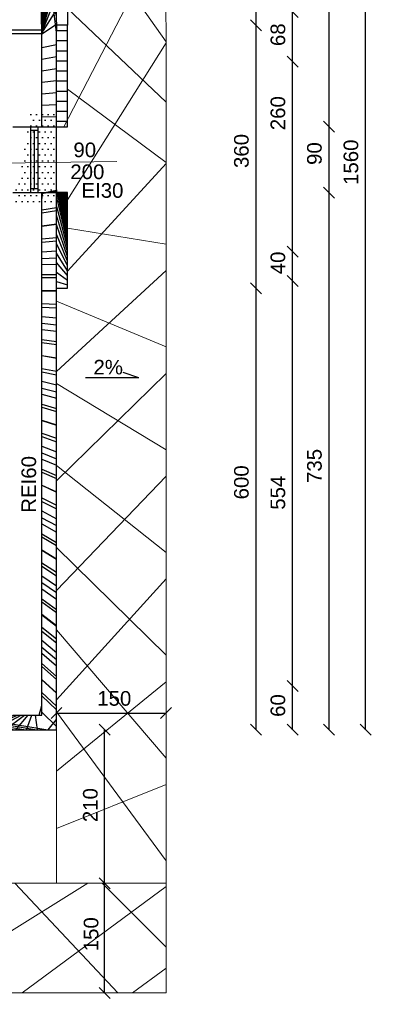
# Model space of a CAD drawing. Header units: millimetres. Extents: x 6197 to 108098, y 4257 to 29730.
# Tile 48 of 148: x 21093 to 21580, y 9572 to 10919. Entities that reach past the tile are written whole.
import ezdxf

# ---------------------------------------------------------------- set-up
doc = ezdxf.new("R2010")
doc.units = ezdxf.units.MM
doc.layers.add('R-TAB', color=1, linetype='Continuous')
doc.styles.get("Standard").update_dxf_attribs({"font": 'arial.ttf'})
doc.dimstyles.new('ISO-25', dxfattribs={"dimtxt": 2.5, "dimasz": 2.5, "dimexe": 1.25, "dimexo": 0.625, "dimtad": 1, "dimtxsty": 'Standard', "dimcen": 2.5, "dimadec": 0, "dimazin": 0, "dimtfac": 1, "dimtmove": 0, "dimatfit": 3, "dimfxl": 1, "dimarcsym": 0})
pattern_1 = [(45, (-1177846952.249857, -935728472.6591815), (-67.35192090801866, 67.35192090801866), []), (135, (-1177846952.249857, -935728472.6591815), (-67.35192090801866, -67.35192090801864), [])]

# ---------------------------------------------------------------- blocks, each defined once
blk = doc.blocks.new('_Oblique')
at = {"color": 0, "linetype": 'ByBlock', "lineweight": -2}
blk.add_line((-0.5, -0.5), (0.5, 0.5), dxfattribs=at)
blk = doc.blocks.new('*D493')
at = {"color": 0, "lineweight": -2, "transparency": 16777216}
blk.add_line((19259.33067422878, 9274.388910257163), (21143.33067399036, 9274.388910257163), dxfattribs=at)
at = {"layer": 'Defpoints', "color": 0, "transparency": 16777216}
for p in [(19259.33067422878, 9947.626542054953), (21143.33067399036, 9947.626542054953), (21143.33067399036, 9274.388910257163)]:
    blk.add_point(p, dxfattribs=at)
at = {"color": 0, "lineweight": -2, "transparency": 16777216, "xscale": 15, "yscale": 15, "zscale": 15, "rotation": 180}
blk.add_blockref('_Oblique', (19259.33067422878, 9274.388910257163), dxfattribs=at)
at = {"color": 0, "lineweight": -2, "transparency": 16777216, "xscale": 15, "yscale": 15, "zscale": 15}
blk.add_blockref('_Oblique', (21143.33067399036, 9274.388910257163), dxfattribs=at)
at = {"color": 0, "transparency": 16777216, "insert": (20213.55284148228, 9293.062703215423), "char_height": 20, "attachment_point": 5}
blk.add_mtext('1884', dxfattribs=at)
blk = doc.blocks.new('*D532')
at = {"color": 0, "lineweight": -2, "transparency": 16777216}
blk.add_line((21466.5631681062, 10861.62654205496), (21466.5631681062, 10929.62654193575), dxfattribs=at)
at = {"layer": 'Defpoints', "color": 0, "transparency": 16777216}
for p in [(21083.33067399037, 10929.62654193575), (21466.5631681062, 10929.62654193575), (21083.33067399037, 10861.62654205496)]:
    blk.add_point(p, dxfattribs=at)
at = {"color": 0, "lineweight": -2, "transparency": 16777216, "xscale": 15, "yscale": 15, "zscale": 15}
for p, rotation in [((21466.5631681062, 10929.62654193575), 90), ((21466.5631681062, 10861.62654205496), 270)]:
    blk.add_blockref('_Oblique', p, dxfattribs=dict(at, rotation=rotation))
at = {"color": 0, "transparency": 16777216, "insert": (21446.57315975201, 10898.6037121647), "char_height": 20, "attachment_point": 5, "rotation": 90}
blk.add_mtext('68', dxfattribs=at)
blk = doc.blocks.new('*D533')
at = {"color": 0, "lineweight": -2, "transparency": 16777216}
blk.add_line((21466.56317049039, 10601.62654098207), (21466.56317049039, 10861.62654539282), dxfattribs=at)
at = {"layer": 'Defpoints', "color": 0, "transparency": 16777216}
for p in [(21083.33067399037, 10861.62654539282), (21466.56317049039, 10861.62654539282), (21083.33067494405, 10601.62654098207)]:
    blk.add_point(p, dxfattribs=at)
at = {"color": 0, "lineweight": -2, "transparency": 16777216, "xscale": 15, "yscale": 15, "zscale": 15}
for p, rotation in [((21466.56317049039, 10861.62654539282), 90), ((21466.56317049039, 10601.62654098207), 270)]:
    blk.add_blockref('_Oblique', p, dxfattribs=dict(at, rotation=rotation))
at = {"color": 0, "transparency": 16777216, "insert": (21446.57315975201, 10791.24442394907), "char_height": 20, "attachment_point": 5, "rotation": 90}
blk.add_mtext('260', dxfattribs=at)
blk = doc.blocks.new('*D534')
at = {"color": 0, "lineweight": -2, "transparency": 16777216}
blk.add_line((21466.56317144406, 10561.62654193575), (21466.56317144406, 10601.62654193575), dxfattribs=at)
at = {"layer": 'Defpoints', "color": 0, "transparency": 16777216}
for p in [(21083.33067399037, 10601.62654193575), (21466.56317144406, 10601.62654193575), (21083.33067494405, 10561.62654193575)]:
    blk.add_point(p, dxfattribs=at)
at = {"color": 0, "lineweight": -2, "transparency": 16777216, "xscale": 15, "yscale": 15, "zscale": 15}
for p, rotation in [((21466.56317144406, 10601.62654193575), 90), ((21466.56317144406, 10561.62654193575), 270)]:
    blk.add_blockref('_Oblique', p, dxfattribs=dict(at, rotation=rotation))
at = {"color": 0, "transparency": 16777216, "insert": (21446.57315879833, 10586.37320693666), "char_height": 20, "attachment_point": 5, "rotation": 90}
blk.add_mtext('40', dxfattribs=at)
blk = doc.blocks.new('*D535')
at = {"color": 0, "lineweight": -2, "transparency": 16777216}
blk.add_line((21466.56317335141, 10007.62654193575), (21466.56317335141, 10561.62654431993), dxfattribs=at)
at = {"layer": 'Defpoints', "color": 0, "transparency": 16777216}
for p in [(21083.33067399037, 10561.62654431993), (21466.56317335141, 10561.62654431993), (21083.33068233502, 10007.62654193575)]:
    blk.add_point(p, dxfattribs=at)
at = {"color": 0, "lineweight": -2, "transparency": 16777216, "xscale": 15, "yscale": 15, "zscale": 15}
for p, rotation in [((21466.56317335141, 10561.62654431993), 90), ((21466.56317335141, 10007.62654193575), 270)]:
    blk.add_blockref('_Oblique', p, dxfattribs=dict(at, rotation=rotation))
at = {"color": 0, "transparency": 16777216, "insert": (21446.57315879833, 10271.98946138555), "char_height": 20, "attachment_point": 5, "rotation": 90}
blk.add_mtext('554', dxfattribs=at)
blk = doc.blocks.new('*D536')
at = {"color": 0, "lineweight": -2, "transparency": 16777216}
blk.add_line((21466.56317525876, 9947.626541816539), (21466.56317525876, 10007.62654431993), dxfattribs=at)
at = {"layer": 'Defpoints', "color": 0, "transparency": 16777216}
for p in [(21083.3306832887, 10007.62654431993), (21466.56317525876, 10007.62654431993), (21143.33067399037, 9947.626541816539)]:
    blk.add_point(p, dxfattribs=at)
at = {"color": 0, "lineweight": -2, "transparency": 16777216, "xscale": 15, "yscale": 15, "zscale": 15}
for p, rotation in [((21466.56317525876, 10007.62654431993), 90), ((21466.56317525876, 9947.626541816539), 270)]:
    blk.add_blockref('_Oblique', p, dxfattribs=dict(at, rotation=rotation))
at = {"color": 0, "transparency": 16777216, "insert": (21446.57316070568, 9980.794676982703), "char_height": 20, "attachment_point": 5, "rotation": 90}
blk.add_mtext('60', dxfattribs=at)
blk = doc.blocks.new('*D537')
at = {"color": 0, "lineweight": -2, "transparency": 16777216}
blk.add_line((21516.56316572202, 9947.626541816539), (21516.56316572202, 10682.62654181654), dxfattribs=at)
at = {"layer": 'Defpoints', "color": 0, "transparency": 16777216}
for p in [(21158.33067351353, 10682.62654181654), (21516.56316572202, 10682.62654181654), (21293.15166789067, 9947.626541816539)]:
    blk.add_point(p, dxfattribs=at)
at = {"color": 0, "lineweight": -2, "transparency": 16777216, "xscale": 15, "yscale": 15, "zscale": 15}
for p, rotation in [((21516.56316572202, 10682.62654181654), 90), ((21516.56316572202, 9947.626541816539), 270)]:
    blk.add_blockref('_Oblique', p, dxfattribs=dict(at, rotation=rotation))
at = {"color": 0, "transparency": 16777216, "insert": (21496.57315641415, 10308.61920674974), "char_height": 20, "attachment_point": 5, "rotation": 90}
blk.add_mtext('735', dxfattribs=at)
blk = doc.blocks.new('*D737')
at = {"color": 0, "lineweight": -2, "transparency": 16777216}
blk.add_line((21023.33067422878, 9324.388910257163), (21143.33067399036, 9324.388910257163), dxfattribs=at)
at = {"layer": 'Defpoints', "color": 0, "transparency": 16777216}
for p in [(21023.33067422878, 9947.626542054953), (21143.33067399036, 9947.626541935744), (21143.33067399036, 9324.388910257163)]:
    blk.add_point(p, dxfattribs=at)
at = {"color": 0, "lineweight": -2, "transparency": 16777216, "xscale": 15, "yscale": 15, "zscale": 15, "rotation": 180}
blk.add_blockref('_Oblique', (21023.33067422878, 9324.388910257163), dxfattribs=at)
at = {"color": 0, "lineweight": -2, "transparency": 16777216, "xscale": 15, "yscale": 15, "zscale": 15}
blk.add_blockref('_Oblique', (21143.33067399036, 9324.388910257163), dxfattribs=at)
at = {"color": 0, "transparency": 16777216, "insert": (21084.97221332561, 9343.062703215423), "char_height": 20, "attachment_point": 5}
blk.add_mtext('120', dxfattribs=at)
blk = doc.blocks.new('*D738')
at = {"color": 0, "lineweight": -2, "transparency": 16777216}
blk.add_line((21566.56316572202, 9947.626541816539), (21566.56316572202, 11507.62654193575), dxfattribs=at)
at = {"layer": 'Defpoints', "color": 0, "transparency": 16777216}
for p in [(21133.33067446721, 11507.62654193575), (21566.56316572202, 11507.62654193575), (21293.15166789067, 9947.626541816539)]:
    blk.add_point(p, dxfattribs=at)
at = {"color": 0, "lineweight": -2, "transparency": 16777216, "xscale": 15, "yscale": 15, "zscale": 15}
for p, rotation in [((21566.56316572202, 11507.62654193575), 90), ((21566.56316572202, 9947.626541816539), 270)]:
    blk.add_blockref('_Oblique', p, dxfattribs=dict(at, rotation=rotation))
at = {"color": 0, "transparency": 16777216, "insert": (21546.57315641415, 10724.13015350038), "char_height": 20, "attachment_point": 5, "rotation": 90}
blk.add_mtext('1560', dxfattribs=at)
blk = doc.blocks.new('*D739')
at = {"color": 0, "lineweight": -2, "transparency": 16777216}
blk.add_line((21516.56316858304, 10682.62654181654), (21516.56316858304, 10772.62654181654), dxfattribs=at)
at = {"layer": 'Defpoints', "color": 0, "transparency": 16777216}
for p in [(21158.33067065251, 10772.62654181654), (21516.56316858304, 10772.62654181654), (21158.33067351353, 10682.62654181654)]:
    blk.add_point(p, dxfattribs=at)
at = {"color": 0, "lineweight": -2, "transparency": 16777216, "xscale": 15, "yscale": 15, "zscale": 15}
for p, rotation in [((21516.56316858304, 10772.62654181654), 90), ((21516.56316858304, 10682.62654181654), 270)]:
    blk.add_blockref('_Oblique', p, dxfattribs=dict(at, rotation=rotation))
at = {"color": 0, "transparency": 16777216, "insert": (21496.57315641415, 10735.99203594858), "char_height": 20, "attachment_point": 5, "rotation": 90}
blk.add_mtext('90', dxfattribs=at)
blk = doc.blocks.new('*D740')
at = {"color": 0, "lineweight": -2, "transparency": 16777216}
blk.add_line((21516.5631719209, 10772.62654181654), (21516.5631719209, 11507.62654193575), dxfattribs=at)
at = {"layer": 'Defpoints', "color": 0, "transparency": 16777216}
for p in [(21133.33067446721, 11507.62654193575), (21516.5631719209, 11507.62654193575), (21158.33067399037, 10772.62654181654)]:
    blk.add_point(p, dxfattribs=at)
at = {"color": 0, "lineweight": -2, "transparency": 16777216, "xscale": 15, "yscale": 15, "zscale": 15}
for p, rotation in [((21516.5631719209, 11507.62654193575), 90), ((21516.5631719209, 10772.62654181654), 270)]:
    blk.add_blockref('_Oblique', p, dxfattribs=dict(at, rotation=rotation))
at = {"color": 0, "transparency": 16777216, "insert": (21496.57315832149, 11163.92811890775), "char_height": 20, "attachment_point": 5, "rotation": 90}
blk.add_mtext('735', dxfattribs=at)
blk = doc.blocks.new('*D783')
at = {"color": 0, "lineweight": -2, "transparency": 16777216}
blk.add_line((21416.56317478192, 9947.626541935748), (21416.56317478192, 10551.62654181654), dxfattribs=at)
at = {"layer": 'Defpoints', "color": 0, "transparency": 16777216}
for p in [(21158.33067351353, 10551.62654181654), (21416.56317478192, 10551.62654181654), (21293.15166789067, 9947.626541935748)]:
    blk.add_point(p, dxfattribs=at)
at = {"color": 0, "lineweight": -2, "transparency": 16777216, "xscale": 15, "yscale": 15, "zscale": 15}
for p, rotation in [((21416.56317478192, 10551.62654181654), 90), ((21416.56317478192, 9947.626541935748), 270)]:
    blk.add_blockref('_Oblique', p, dxfattribs=dict(at, rotation=rotation))
at = {"color": 0, "transparency": 16777216, "insert": (21396.57315879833, 10286.16826459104), "char_height": 20, "attachment_point": 5, "rotation": 90}
blk.add_mtext('600', dxfattribs=at)
blk = doc.blocks.new('*D784')
at = {"color": 0, "lineweight": -2, "transparency": 16777216}
blk.add_line((21416.56317668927, 10551.62654181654), (21416.56317668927, 10911.62654181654), dxfattribs=at)
at = {"layer": 'Defpoints', "color": 0, "transparency": 16777216}
for p in [(21158.33067399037, 10911.62654181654), (21416.56317668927, 10911.62654181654), (21158.33067351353, 10551.62654181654)]:
    blk.add_point(p, dxfattribs=at)
at = {"color": 0, "lineweight": -2, "transparency": 16777216, "xscale": 15, "yscale": 15, "zscale": 15}
for p, rotation in [((21416.56317668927, 10911.62654181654), 90), ((21416.56317668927, 10551.62654181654), 270)]:
    blk.add_blockref('_Oblique', p, dxfattribs=dict(at, rotation=rotation))
at = {"color": 0, "transparency": 16777216, "insert": (21396.57315879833, 10739.51147338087), "char_height": 20, "attachment_point": 5, "rotation": 90}
blk.add_mtext('360', dxfattribs=at)
blk = doc.blocks.new('*D785')
at = {"color": 0, "lineweight": -2, "transparency": 16777216}
blk.add_line((21416.56318098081, 10911.62654181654), (21416.56318098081, 11507.62654193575), dxfattribs=at)
at = {"layer": 'Defpoints', "color": 0, "transparency": 16777216}
for p in [(21133.33067446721, 11507.62654193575), (21416.56318098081, 11507.62654193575), (21158.33067399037, 10911.62654181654)]:
    blk.add_point(p, dxfattribs=at)
at = {"color": 0, "lineweight": -2, "transparency": 16777216, "xscale": 15, "yscale": 15, "zscale": 15}
for p, rotation in [((21416.56318098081, 11507.62654193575), 90), ((21416.56318098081, 10911.62654181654), 270)]:
    blk.add_blockref('_Oblique', p, dxfattribs=dict(at, rotation=rotation))
at = {"color": 0, "transparency": 16777216, "insert": (21396.57316070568, 11194.91347154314), "char_height": 20, "attachment_point": 5, "rotation": 90}
blk.add_mtext('600', dxfattribs=at)
blk = doc.blocks.new('*D941')
at = {"color": 0, "lineweight": -2, "transparency": 16777216}
blk.add_line((21209.26504021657, 9737.626542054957), (21209.26504021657, 9947.626541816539), dxfattribs=at)
at = {"layer": 'Defpoints', "color": 0, "transparency": 16777216}
for p in [(21143.33067399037, 9947.626541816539), (21209.26504021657, 9947.626541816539), (21143.33067399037, 9737.626542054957)]:
    blk.add_point(p, dxfattribs=at)
at = {"color": 0, "lineweight": -2, "transparency": 16777216, "xscale": 15, "yscale": 15, "zscale": 15}
for p, rotation in [((21209.26504021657, 9947.626541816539), 90), ((21209.26504021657, 9737.626542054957), 270)]:
    blk.add_blockref('_Oblique', p, dxfattribs=dict(at, rotation=rotation))
at = {"color": 0, "transparency": 16777216, "insert": (21189.7458341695, 9844.54525967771), "char_height": 20, "attachment_point": 5, "rotation": 90}
blk.add_mtext('210', dxfattribs=at)
blk = doc.blocks.new('*D963')
at = {"color": 0, "lineweight": -2, "transparency": 16777216}
blk.add_line((21209.26504212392, 9587.626550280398), (21209.26504212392, 9737.626542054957), dxfattribs=at)
at = {"layer": 'Defpoints', "color": 0, "transparency": 16777216}
for p in [(21143.33067399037, 9737.626542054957), (21209.26504212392, 9737.626542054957), (21143.33067399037, 9587.626550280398)]:
    blk.add_point(p, dxfattribs=at)
at = {"color": 0, "lineweight": -2, "transparency": 16777216, "xscale": 15, "yscale": 15, "zscale": 15}
for p, rotation in [((21209.26504212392, 9737.626542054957), 90), ((21209.26504212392, 9587.626550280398), 270)]:
    blk.add_blockref('_Oblique', p, dxfattribs=dict(at, rotation=rotation))
at = {"color": 0, "transparency": 16777216, "insert": (21190.77776962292, 9667.897066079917), "char_height": 20, "attachment_point": 5, "rotation": 90}
blk.add_mtext('150', dxfattribs=at)
blk = doc.blocks.new('*D946')
at = {"color": 0, "lineweight": -2, "transparency": 16777216}
blk.add_line((21143.33067399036, 9970.439398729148), (21293.33067375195, 9970.439398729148), dxfattribs=at)
at = {"layer": 'Defpoints', "color": 0, "transparency": 16777216}
for p in [(21293.33067375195, 9970.439398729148), (21143.33067399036, 9947.626541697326), (21293.33067375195, 9947.626541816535)]:
    blk.add_point(p, dxfattribs=at)
at = {"color": 0, "lineweight": -2, "transparency": 16777216, "xscale": 15, "yscale": 15, "zscale": 15, "rotation": 180}
blk.add_blockref('_Oblique', (21143.33067399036, 9970.439398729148), dxfattribs=at)
at = {"color": 0, "lineweight": -2, "transparency": 16777216, "xscale": 15, "yscale": 15, "zscale": 15}
blk.add_blockref('_Oblique', (21293.33067375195, 9970.439398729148), dxfattribs=at)
at = {"color": 0, "transparency": 16777216, "insert": (21222.44082718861, 9990.429397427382), "char_height": 20, "attachment_point": 5}
blk.add_mtext('150', dxfattribs=at)

msp = doc.modelspace()

# ---------------------------------------------------------------- hatches: boundary and pattern name
h = msp.add_hatch()
h.set_pattern_fill('ANSI37', color=256, scale=5)
h.set_pattern_definition([(45, (-1177844323.7111, -935728472.6591815), (-11.22532015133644, 11.22532015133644), []), (135, (-1177844323.7111, -935728472.6591815), (-11.22532015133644, -11.22532015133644), [])])
h.paths.add_polyline_path([(19459.33067399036, 11507.62654193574), (19294.33067399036, 11507.62654193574), (19294.33067399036, 11570.62654193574), (19274.33067399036, 11570.62654193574), (19274.33067399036, 11487.62654193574), (19279.33067399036, 11487.62654193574), (19459.33067399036, 11487.62654205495)])
h.paths.add_polyline_path([(21133.33067399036, 11507.62654193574), (20947.33067399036, 11507.62654169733), (20947.33067399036, 11487.62654193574), (21113.33067399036, 11487.62654193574), (21123.33067399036, 10904.62654193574), (21123.33067399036, 10899.62654169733), (21123.33067399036, 10772.62654169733), (21143.33067399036, 10772.62654169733), (21143.33067399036, 10772.62654181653), (21143.33067399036, 10904.62654193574)])
h.paths.add_polyline_path([(21143.33067399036, 10686.62654181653), (21143.33067351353, 10682.62654181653), (21123.33067399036, 10682.62654181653), (21123.33067399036, 9967.626541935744), (21083.33067399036, 9967.626541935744), (21023.33067422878, 9967.626542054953), (21023.33067422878, 9947.626541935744), (21143.33067399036, 9947.626541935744)])
at = {"lineweight": 20}
h = msp.add_hatch(dxfattribs=at)
h.set_pattern_fill('ANSI37', color=256, scale=30)
h.set_pattern_definition(pattern_1)
h.paths.add_polyline_path([(21293.33067351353, 10682.62654181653), (21293.33067399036, 10904.62654193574), (21283.33067399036, 11507.62654193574), (21155.64691620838, 11507.62654193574), (21158.33067399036, 10911.62654181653), (21158.20129948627, 10911.62654181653), (21158.33067399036, 10772.62654181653), (21143.33067399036, 10772.62654181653), (21143.33067399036, 10682.62654181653), (21158.33067351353, 10682.62654181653), (21158.33067351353, 10551.62654181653), (21143.33067351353, 10551.62654181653), (21143.33067399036, 9947.626541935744), (21143.33067470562, 9737.62654253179), (21293.33067399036, 9737.626541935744)])
h.paths.add_polyline_path([(21210.53710299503, 9816.49614640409), (21210.53710299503, 9873.11279030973), (21169.32291465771, 9873.11279030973), (21169.32291465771, 9816.49614640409)], flags=24)
h.paths.add_polyline_path([(21156.43712836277, 10690.07211753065), (21213.05377226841, 10690.07211753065), (21213.05377226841, 10731.28630586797), (21156.43712836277, 10731.28630586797)], flags=24)
h.paths.add_polyline_path([(21160.35113435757, 10720.08157917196), (21201.42889696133, 10720.08157917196), (21201.42889696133, 10761.29576750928), (21160.35113435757, 10761.29576750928)], flags=24)
h = msp.add_hatch()
h.set_pattern_fill('ANSI31', color=256, scale=4)
h.set_pattern_definition([(45, (-1177844323.7111, -935728476.6591815), (-8.980256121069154, 8.980256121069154), [])])
h.paths.add_polyline_path([(21143.33067399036, 10772.62654181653), (21158.33067399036, 10772.62654181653), (21158.33067399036, 10911.62654181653), (21143.33067399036, 10911.62654181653)])
h.paths.add_polyline_path([(21158.33067351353, 10682.62654181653), (21143.33067399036, 10682.62654181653), (21143.33067399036, 10551.62654181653), (21158.33067351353, 10551.62654181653)])
h = msp.add_hatch()
h.set_pattern_fill('DOTS', color=256, scale=5)
h.set_pattern_definition([(0, (-1177846952.249857, -935728472.6591815), (3.96875, 7.9375), [0, -7.9375])])
h.paths.add_polyline_path([(21108.33067399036, 10772.62654193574), (21083.33067422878, 10772.62654193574), (21083.33067422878, 10723.19414147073), (21108.33067399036, 10723.5374201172)])
h.paths.add_polyline_path([(21143.33067399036, 10772.62654181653), (21118.33067399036, 10772.62654181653), (21118.33067399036, 10723.67473145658), (21143.33067399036, 10724.01801010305)])
h.paths.add_polyline_path([(21143.33067399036, 10724.01801010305), (21118.33067399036, 10723.67473145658), (21118.33067399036, 10682.62654181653), (21143.33067399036, 10682.62654181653)])
h.paths.add_polyline_path([(21108.33067399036, 10723.5374201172), (21083.33067422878, 10723.19414147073), (21083.33067422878, 10682.62654193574), (21108.33067399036, 10682.62654193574)])
h = msp.add_hatch(dxfattribs=at)
h.set_pattern_fill('ANSI37', color=256, scale=30)
h.set_pattern_definition(pattern_1)
h.paths.add_polyline_path([(18528.50136857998, 9942.626542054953), (18487.33067399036, 9942.626542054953), (18487.33067399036, 9942.626541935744), (18221.87879973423, 9942.626541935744), (18127.33067351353, 9821.840570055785), (18127.33067351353, 9587.626550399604), (18528.50136857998, 9587.626550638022)])
h.paths.add_polyline_path([(19571.1514065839, 9737.626550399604), (18638.02147084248, 9737.626550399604), (18669.41326290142, 9587.626550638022), (19571.1514065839, 9587.62655099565)])
h.paths.add_polyline_path([(18632.93292385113, 9737.626550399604), (18577.33067399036, 9737.626550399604), (18577.33067399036, 9942.626541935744), (18528.50136857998, 9942.626542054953), (18528.50136857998, 9587.626550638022), (18666.29426198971, 9587.626550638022)])
h.paths.add_polyline_path([(19956.08020382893, 9737.626550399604), (19571.1514065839, 9737.626550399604), (19571.1514065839, 9587.62655099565), (19920.34403925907, 9587.626551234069)])
h.paths.add_polyline_path([(20423.23025184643, 9642.459584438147), (20343.30047636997, 9737.626542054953), (20336.33067422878, 9737.626542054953), (20336.33067422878, 9737.626541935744), (20066.33067422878, 9737.626541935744), (19976.33065014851, 9737.626541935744), (19959.88737708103, 9587.626551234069), (20423.23025160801, 9587.626551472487)])
h.paths.add_polyline_path([(19976.33065110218, 9737.626550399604), (19964.83739787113, 9737.626550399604), (19926.52647000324, 9587.626551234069), (19959.88737708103, 9587.626551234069)])
h.paths.add_polyline_path([(21293.33067399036, 9737.626542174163), (21143.33067399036, 9737.626542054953), (20446.58114653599, 9737.626541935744), (20482.31730919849, 9587.626551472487), (21293.33067399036, 9587.626551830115)])
h.paths.add_polyline_path([(20437.8239527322, 9737.626541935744), (20426.33067422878, 9737.626541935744), (20423.23025184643, 9737.626541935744), (20423.23025184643, 9642.459584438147), (20469.28396731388, 9587.626551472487), (20476.13487845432, 9587.626551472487)])
h.paths.add_polyline_path([(20423.23025184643, 9737.626541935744), (20343.30047636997, 9737.626542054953), (20423.23025184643, 9642.459584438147)], flags=17)
h.paths.add_polyline_path([(19417.50514918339, 9662.229760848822), (19417.50514918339, 9712.611752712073), (19376.29096084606, 9712.611752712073), (19376.29096084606, 9662.229760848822)], flags=24)
h.paths.add_polyline_path([(19900.1154752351, 9711.854428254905), (19900.1154752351, 9752.932190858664), (19858.90128689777, 9752.932190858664), (19858.90128689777, 9711.854428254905)], flags=9)
h.paths.add_polyline_path([(19864.45500832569, 9718.709365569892), (19864.45500832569, 9759.787128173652), (19823.24081998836, 9759.787128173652), (19823.24081998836, 9718.709365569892)], flags=9)
h.paths.add_polyline_path([(20544.11472135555, 9711.854428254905), (20544.11472135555, 9752.932190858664), (20502.90053301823, 9752.932190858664), (20502.90053301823, 9711.854428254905)], flags=9)
h.paths.add_polyline_path([(20579.78883105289, 9718.709365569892), (20579.78883105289, 9759.787128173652), (20538.57464271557, 9759.787128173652), (20538.57464271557, 9718.709365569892)], flags=9)
h.paths.add_polyline_path([(21211.56903844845, 9638.73608370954), (21211.56903844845, 9695.35272761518), (21170.35485011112, 9695.35272761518), (21170.35485011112, 9638.73608370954)], flags=24)
h.paths.add_polyline_path([(20901.99222594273, 9666.153156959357), (20901.99222594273, 9716.535148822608), (20860.7780376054, 9716.535148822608), (20860.7780376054, 9666.153156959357)], flags=24)

# ---------------------------------------------------------------- linework, layer by layer
for p, q in [((21155.27202754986, 11590.88055523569), (21158.33067399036, 10911.62654181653)), ((21113.33067399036, 11487.62654193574), (21123.33067399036, 10904.62654193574)), ((21123.33067399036, 10904.62654193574), (21123.33067399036, 10899.62654169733)), ((21108.33067399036, 10682.62654193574), (21108.33067399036, 10772.62654193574)), ((21118.33067399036, 10767.62654193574), (21108.33067399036, 10767.62654193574)), ((21113.33067399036, 10687.62654193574), (21113.33067399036, 10767.62654193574)), ((21118.33067399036, 10682.62654193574), (21118.33067399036, 10772.62654193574)), ((21143.33067399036, 10682.62654193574), (21143.33067399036, 10772.62654193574)), ((21143.33067399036, 10682.62654193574), (21143.33067399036, 10772.62654193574)), ((21118.33067399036, 10687.62654193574), (21108.33067399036, 10687.62654193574)), ((21118.33067399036, 10682.62654193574), (21118.33067399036, 10687.62654193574)), ((21255.87021809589, 10429.02063807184), (21182.82557850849, 10429.02063807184)), ((21255.87021809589, 10429.02063807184), (21234.57441192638, 10436.25445398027))]:
    msp.add_line(p, q)
at = {"lineweight": 30}
for p, q in [((21133.33067399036, 11507.62654193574), (21143.33067399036, 10904.62654193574)), ((21123.33067399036, 10904.62654193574), (21113.33067399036, 11487.62654193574)), ((21123.33067399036, 10904.62654193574), (20989.33067399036, 10904.62654193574)), ((21123.33067399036, 10899.62654169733), (20989.33067399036, 10899.62654181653)), ((21123.33067399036, 10772.62654181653), (21123.33067399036, 10899.62654169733)), ((21158.33067399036, 10911.62654181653), (21143.33067399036, 10911.62654181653)), ((21143.33067399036, 10772.62654181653), (21143.33067399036, 10904.62654193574)), ((21158.33067399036, 10772.62654181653), (21158.20129948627, 10911.62654181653)), ((21083.33067399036, 10772.62654193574), (21143.33067399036, 10772.62654181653)), ((21143.33067399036, 10772.62654181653), (21158.33067399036, 10772.62654181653)), ((21083.33067399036, 10682.62654193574), (21143.33067399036, 10682.62654181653)), ((21123.33067399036, 9967.626541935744), (21123.33067542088, 10682.62654181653)), ((21143.33067399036, 9947.626541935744), (21143.33067351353, 10682.62654181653)), ((21158.33067351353, 10682.62654181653), (21143.33067351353, 10682.62654181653)), ((21158.33067351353, 10551.62654181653), (21158.33067351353, 10682.62654181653)), ((21143.33067351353, 10551.62654181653), (21158.33067351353, 10551.62654181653)), ((21083.33067399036, 9967.626541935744), (21123.33067399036, 9967.626541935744)), ((21023.33067422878, 9947.626541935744), (21143.33067399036, 9947.626541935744))]:
    msp.add_line(p, q, dxfattribs=at)
at = {"lineweight": 20}
for p, q in [((21283.33067399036, 11507.62654193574), (21293.33067399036, 10904.62654193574)), ((21293.33067351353, 10682.62654181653), (21293.33067399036, 10904.62654193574)), ((21068.89947730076, 10722.99598463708), (21225.72663050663, 10725.14940079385)), ((21293.33067399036, 9587.626550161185), (21293.33067351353, 10682.62654181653)), ((21143.33067399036, 9947.626541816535), (21143.33067470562, 9737.62654253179)), ((20426.33067422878, 9737.626541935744), (21143.33067399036, 9737.626542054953)), ((21143.33067399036, 9737.626542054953), (21293.33067399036, 9737.626542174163)), ((21293.33067399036, 9587.626551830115), (18127.33067351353, 9587.626550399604))]:
    msp.add_line(p, q, dxfattribs=at)

# ---------------------------------------------------------------- texts
at = {"lineweight": 20, "char_height": 20, "attachment_point": 1}
for s, width, insert in [('\\pt0;90', 37.211574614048, (21166.51075225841, 10751.08430775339)), ('200', 37.211574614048, (21162.25568228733, 10721.07484611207)), ('\\pt0,20;2%', 98.90418893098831, (21193.94438296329, 10453.77701696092))]:
    msp.add_mtext_dynamic_manual_height_columns(s, width=width, gutter_width=12.5, heights=[0], dxfattribs=dict(at, insert=insert))
at = {"attachment_point": 1}
for s, width, insert, char_height in [('\\pi219.97971;POWIERZCHNIA RAZEM ', 838.2029432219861, (15737.12236314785, 10722.46917887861), 25), ('\\pi37.22769;Wyłaz ze schodami \\P\\pi39.8;składanymi o wym. \\P\\pi84.42551;75x130 cm \\P\\pi20.68881;o odporności ogniowej \\P\\pi107.67448;REI 60', 289.0433739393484, (20351.33129268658, 10549.92522259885), 18), ('\\pi39.64473;Wycieraczka wewnętrzna\\P\\pi25.15633;np. typu ALASKA/STAMATS\\P\\pi9.56799;o wym.  80/160 cm wpuszczona \\P\\pi102.40735;w posadzkę', 314.5418477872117, (20343.33067518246, 10104.9619848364), 15)]:
    msp.add_mtext_dynamic_manual_height_columns(s, width=width, gutter_width=12.5, heights=[0], dxfattribs=dict(at, insert=insert, char_height=char_height))
at = {"color": 1, "insert": (21177.50084572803, 10695.50566645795), "char_height": 20, "attachment_point": 1}
msp.add_mtext_dynamic_manual_height_columns('EI30', width=37.211574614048, gutter_width=12.5, heights=[0], dxfattribs=at)
at = {"color": 1, "insert": (21095.36468654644, 10244.57544788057), "char_height": 20, "attachment_point": 1, "rotation": 89.99999999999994}
msp.add_mtext_dynamic_manual_height_columns('REI60', width=37.211574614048, gutter_width=12.5, heights=[0], dxfattribs=at)
at = {"layer": 'R-TAB', "color": 0, "ltscale": 24, "insert": (8032.76928027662, 10191.37113295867), "char_height": 30, "width": 2065.84350681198, "attachment_point": 1}
msp.add_mtext('\\pi798.17073;ELEWACJA PÓŁNOCNA', dxfattribs=at)

# ---------------------------------------------------------------- dimensions: what is measured, and where the dimension line sits
for base, p1, p2, picture, middle in [((21566.56316572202, 11507.62654193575), (21293.15166789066, 9947.626541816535), (21133.3306744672, 11507.62654193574), '*D738', (21546.57315641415, 10724.13015350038)), ((21516.5631719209, 11507.62654193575), (21158.33067399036, 10772.62654181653), (21133.3306744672, 11507.62654193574), '*D740', (21496.57315832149, 11163.92811890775)), ((21466.5631681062, 10929.62654193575), (21083.33067399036, 10861.62654205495), (21083.33067399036, 10929.62654193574), '*D532', (21446.57315975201, 10898.6037121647)), ((21416.56317668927, 10911.62654181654), (21158.33067351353, 10551.62654181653), (21158.33067399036, 10911.62654181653), '*D784', (21396.57315879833, 10739.51147338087)), ((21466.56317049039, 10861.62654539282), (21083.33067494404, 10601.62654098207), (21083.33067399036, 10861.62654539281), '*D533', (21446.57315975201, 10791.24442394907)), ((21516.56316858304, 10772.62654181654), (21158.33067351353, 10682.62654181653), (21158.3306706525, 10772.62654181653), '*D739', (21496.57315641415, 10735.99203594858)), ((21516.56316572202, 10682.62654181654), (21293.15166789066, 9947.626541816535), (21158.33067351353, 10682.62654181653), '*D537', (21496.57315641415, 10308.61920674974)), ((21466.56317144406, 10601.62654193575), (21083.33067494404, 10561.62654193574), (21083.33067399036, 10601.62654193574), '*D534', (21446.57315879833, 10586.37320693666)), ((21466.56317335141, 10561.62654431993), (21083.33068233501, 10007.62654193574), (21083.33067399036, 10561.62654431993), '*D535', (21446.57315879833, 10271.98946138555)), ((21466.56317525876, 10007.62654431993), (21143.33067399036, 9947.626541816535), (21083.33068328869, 10007.62654431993), '*D536', (21446.57316070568, 9980.794676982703)), ((21209.26504021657, 9947.626541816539), (21143.33067399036, 9737.626542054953), (21143.33067399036, 9947.626541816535), '*D941', (21189.7458341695, 9844.54525967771)), ((21209.26504212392, 9737.626542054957), (21143.33067399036, 9587.626550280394), (21143.33067399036, 9737.626542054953), '*D963', (21190.77776962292, 9667.897066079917))]:
    dim = msp.add_linear_dim(base=base, p1=p1, p2=p2, angle=90, dimstyle='ISO-25', override={"dimtxt": 20, "dimasz": 15, "dimblk1": 'Oblique', "dimblk2": 'Oblique', "dimsah": 1, "dimse1": 1, "dimse2": 1, "dimtmove": 2})
    dim.commit()
    dim.dimension.update_dxf_attribs({"geometry": picture, "text_midpoint": middle, "dimtype": 160})
for base, p1, p2, picture, middle in [((21416.56318098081, 11507.62654193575), (21158.33067399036, 10911.62654181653), (21133.3306744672, 11507.62654193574), '*D785', (21396.57316070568, 11194.91347154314)), ((21416.56317478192, 10551.62654181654), (21293.15166789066, 9947.626541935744), (21158.33067351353, 10551.62654181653), '*D783', (21396.57315879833, 10286.16826459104))]:
    dim = msp.add_linear_dim(base=base, p1=p1, p2=p2, angle=90, text='600', dimstyle='ISO-25', override={"dimtxt": 20, "dimasz": 15, "dimblk1": 'Oblique', "dimblk2": 'Oblique', "dimsah": 1, "dimse1": 1, "dimse2": 1, "dimtmove": 2})
    dim.commit()
    dim.dimension.update_dxf_attribs({"geometry": picture, "text_midpoint": middle, "dimtype": 160})
for base, p1, p2, picture, middle in [((21293.33067375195, 9970.439398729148), (21143.33067399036, 9947.626541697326), (21293.33067375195, 9947.626541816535), '*D946', (21222.44082718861, 9990.429397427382)), ((21143.33067399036, 9274.388910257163), (19259.33067422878, 9947.626542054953), (21143.33067399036, 9947.626542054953), '*D493', (20213.55284148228, 9293.062703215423)), ((21143.33067399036, 9324.388910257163), (21023.33067422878, 9947.626542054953), (21143.33067399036, 9947.626541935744), '*D737', (21084.97221332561, 9343.062703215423))]:
    dim = msp.add_linear_dim(base=base, p1=p1, p2=p2, dimstyle='ISO-25', override={"dimtxt": 20, "dimasz": 15, "dimblk1": 'Oblique', "dimblk2": 'Oblique', "dimsah": 1, "dimse1": 1, "dimse2": 1, "dimtmove": 2})
    dim.commit()
    dim.dimension.update_dxf_attribs({"geometry": picture, "text_midpoint": middle, "dimtype": 160})

doc.saveas('drawing.dxf')
